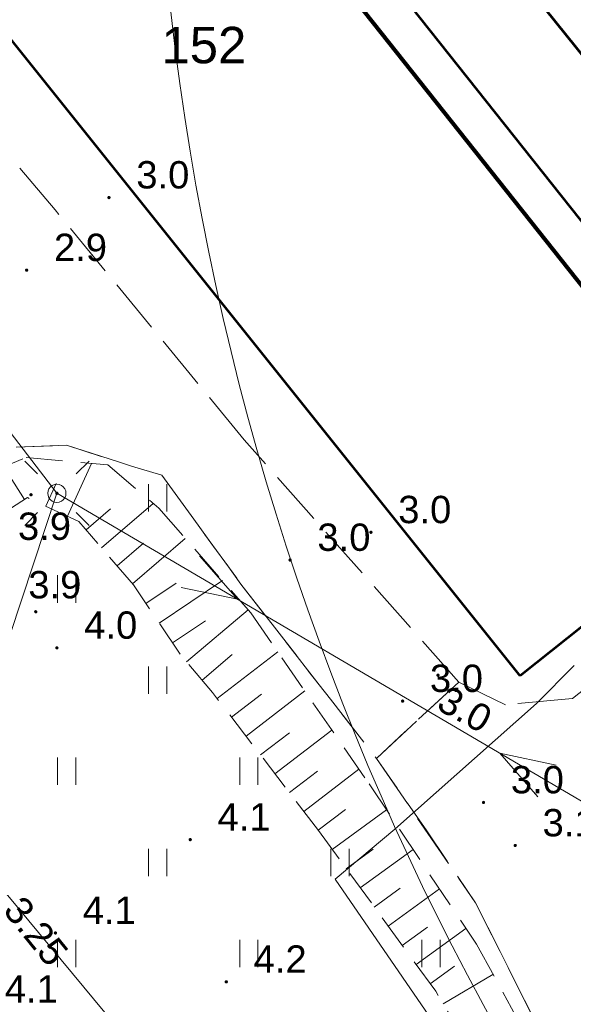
# Model space of a CAD drawing. Extents: x 5474185 to 5474933, y 5916077 to 5916824.
# Tile 160 of 256: x 5474579 to 5474594, y 5916328 to 5916355. Entities that reach past the tile are written whole.
import ezdxf
from ezdxf.enums import TextEntityAlignment as Align

# ---------------------------------------------------------------- set-up
doc = ezdxf.new("R2010")
doc.units = 0
doc.linetypes.add('PRZER2-1', pattern=[1.5, 1, -0.5])
doc.linetypes.add('PRZER3-1', pattern=[2, 1.5, -0.5])
for name, color, linetype, lineweight in [('GESBZO', 253, 'CONTINUOUS', 50), ('GESBZO_O', 253, 'CONTINUOUS', 50), ('GSPWPN', 253, 'CONTINUOUS', 13), ('GSPWPN_O', 253, 'CONTINUOUS', 13), ('GSSKOA', 253, 'CONTINUOUS', 18), ('GSSUTR', 254, 'CONTINUOUS', 18), ('GSSZSN', 254, 'CONTINUOUS', 18), ('GULEPR', 254, 'CONTINUOUS', 18), ('GULGPR', 254, 'CONTINUOUS', 18), ('GULLOB', 254, 'CONTINUOUS', 35), ('GULTPR', 254, 'CONTINUOUS', 18), ('GUPELA', 254, 'CONTINUOUS', 18), ('GUPPRZ_O', 40, 'CONTINUOUS', 18), ('IS HP zasięg', 251, 'CONTINUOUS', 20)]:
    doc.layers.add(name, color=color, linetype=linetype, lineweight=lineweight)
doc.layers.add('is SZKLARNIA KRANY', color=5, linetype='CONTINUOUS')
doc.styles.add('Arial', font='arial.ttf')

msp = doc.modelspace()

# ---------------------------------------------------------------- hatches: boundary and pattern name
at = {"layer": 'GSPWPN'}
for points in [[(5474581.17, 5916349.645), (5474581.158353, 5916349.646533), (5474581.1475, 5916349.651029), (5474581.13818, 5916349.65818), (5474581.131029, 5916349.6675), (5474581.126533, 5916349.678353), (5474581.125, 5916349.69), (5474581.126533, 5916349.701647), (5474581.131029, 5916349.7125), (5474581.13818, 5916349.72182), (5474581.1475, 5916349.728971), (5474581.158353, 5916349.733467), (5474581.17, 5916349.735), (5474581.181647, 5916349.733467), (5474581.1925, 5916349.728971), (5474581.20182, 5916349.72182), (5474581.208971, 5916349.7125), (5474581.213467, 5916349.701647), (5474581.215, 5916349.69), (5474581.213467, 5916349.678353), (5474581.208971, 5916349.6675), (5474581.20182, 5916349.65818), (5474581.1925, 5916349.651029), (5474581.181647, 5916349.646533)], [(5474578.91, 5916347.655), (5474578.898353, 5916347.656533), (5474578.8875, 5916347.661029), (5474578.87818, 5916347.66818), (5474578.871029, 5916347.6775), (5474578.866533, 5916347.688353), (5474578.865, 5916347.7), (5474578.866533, 5916347.711647), (5474578.871029, 5916347.7225), (5474578.87818, 5916347.73182), (5474578.8875, 5916347.738971), (5474578.898353, 5916347.743467), (5474578.91, 5916347.745), (5474578.921647, 5916347.743467), (5474578.9325, 5916347.738971), (5474578.94182, 5916347.73182), (5474578.948971, 5916347.7225), (5474578.953467, 5916347.711647), (5474578.955, 5916347.7), (5474578.953467, 5916347.688353), (5474578.948971, 5916347.6775), (5474578.94182, 5916347.66818), (5474578.9325, 5916347.661029), (5474578.921647, 5916347.656533)], [(5474579.03, 5916341.495), (5474579.018353, 5916341.496533), (5474579.0075, 5916341.501029), (5474578.99818, 5916341.50818), (5474578.991029, 5916341.5175), (5474578.986533, 5916341.528353), (5474578.985, 5916341.54), (5474578.986533, 5916341.551647), (5474578.991029, 5916341.5625), (5474578.99818, 5916341.57182), (5474579.0075, 5916341.578971), (5474579.018353, 5916341.583467), (5474579.03, 5916341.585), (5474579.041647, 5916341.583467), (5474579.0525, 5916341.578971), (5474579.06182, 5916341.57182), (5474579.068971, 5916341.5625), (5474579.073467, 5916341.551647), (5474579.075, 5916341.54), (5474579.073467, 5916341.528353), (5474579.068971, 5916341.5175), (5474579.06182, 5916341.50818), (5474579.0525, 5916341.501029), (5474579.041647, 5916341.496533)], [(5474588.36, 5916340.465), (5474588.348353, 5916340.466533), (5474588.3375, 5916340.471029), (5474588.32818, 5916340.47818), (5474588.321029, 5916340.4875), (5474588.316533, 5916340.498353), (5474588.315, 5916340.51), (5474588.316533, 5916340.521647), (5474588.321029, 5916340.5325), (5474588.32818, 5916340.54182), (5474588.3375, 5916340.548971), (5474588.348353, 5916340.553467), (5474588.36, 5916340.555), (5474588.371647, 5916340.553467), (5474588.3825, 5916340.548971), (5474588.39182, 5916340.54182), (5474588.398971, 5916340.5325), (5474588.403467, 5916340.521647), (5474588.405, 5916340.51), (5474588.403467, 5916340.498353), (5474588.398971, 5916340.4875), (5474588.39182, 5916340.47818), (5474588.3825, 5916340.471029), (5474588.371647, 5916340.466533)], [(5474586.14, 5916339.705), (5474586.128353, 5916339.706533), (5474586.1175, 5916339.711029), (5474586.10818, 5916339.71818), (5474586.101029, 5916339.7275), (5474586.096533, 5916339.738353), (5474586.095, 5916339.75), (5474586.096533, 5916339.761647), (5474586.101029, 5916339.7725), (5474586.10818, 5916339.78182), (5474586.1175, 5916339.788971), (5474586.128353, 5916339.793467), (5474586.14, 5916339.795), (5474586.151647, 5916339.793467), (5474586.1625, 5916339.788971), (5474586.17182, 5916339.78182), (5474586.178971, 5916339.7725), (5474586.183467, 5916339.761647), (5474586.185, 5916339.75), (5474586.183467, 5916339.738353), (5474586.178971, 5916339.7275), (5474586.17182, 5916339.71818), (5474586.1625, 5916339.711029), (5474586.151647, 5916339.706533)], [(5474579.16, 5916338.285), (5474579.148353, 5916338.286533), (5474579.1375, 5916338.291029), (5474579.12818, 5916338.29818), (5474579.121029, 5916338.3075), (5474579.116533, 5916338.318353), (5474579.115, 5916338.33), (5474579.116533, 5916338.341647), (5474579.121029, 5916338.3525), (5474579.12818, 5916338.36182), (5474579.1375, 5916338.368971), (5474579.148353, 5916338.373467), (5474579.16, 5916338.375), (5474579.171647, 5916338.373467), (5474579.1825, 5916338.368971), (5474579.19182, 5916338.36182), (5474579.198971, 5916338.3525), (5474579.203467, 5916338.341647), (5474579.205, 5916338.33), (5474579.203467, 5916338.318353), (5474579.198971, 5916338.3075), (5474579.19182, 5916338.29818), (5474579.1825, 5916338.291029), (5474579.171647, 5916338.286533)], [(5474579.74, 5916337.295), (5474579.728353, 5916337.296533), (5474579.7175, 5916337.301029), (5474579.70818, 5916337.30818), (5474579.701029, 5916337.3175), (5474579.696533, 5916337.328353), (5474579.695, 5916337.34), (5474579.696533, 5916337.351647), (5474579.701029, 5916337.3625), (5474579.70818, 5916337.37182), (5474579.7175, 5916337.378971), (5474579.728353, 5916337.383467), (5474579.74, 5916337.385), (5474579.751647, 5916337.383467), (5474579.7625, 5916337.378971), (5474579.77182, 5916337.37182), (5474579.778971, 5916337.3625), (5474579.783467, 5916337.351647), (5474579.785, 5916337.34), (5474579.783467, 5916337.328353), (5474579.778971, 5916337.3175), (5474579.77182, 5916337.30818), (5474579.7625, 5916337.301029), (5474579.751647, 5916337.296533)], [(5474590.2, 5916336.545), (5474590.188353, 5916336.546533), (5474590.1775, 5916336.551029), (5474590.16818, 5916336.55818), (5474590.161029, 5916336.5675), (5474590.156533, 5916336.578353), (5474590.155, 5916336.59), (5474590.156533, 5916336.601647), (5474590.161029, 5916336.6125), (5474590.16818, 5916336.62182), (5474590.1775, 5916336.628971), (5474590.188353, 5916336.633467), (5474590.2, 5916336.635), (5474590.211647, 5916336.633467), (5474590.2225, 5916336.628971), (5474590.23182, 5916336.62182), (5474590.238971, 5916336.6125), (5474590.243467, 5916336.601647), (5474590.245, 5916336.59), (5474590.243467, 5916336.578353), (5474590.238971, 5916336.5675), (5474590.23182, 5916336.55818), (5474590.2225, 5916336.551029), (5474590.211647, 5916336.546533)], [(5474589.23, 5916335.835), (5474589.218353, 5916335.836533), (5474589.2075, 5916335.841029), (5474589.19818, 5916335.84818), (5474589.191029, 5916335.8575), (5474589.186533, 5916335.868353), (5474589.185, 5916335.88), (5474589.186533, 5916335.891647), (5474589.191029, 5916335.9025), (5474589.19818, 5916335.91182), (5474589.2075, 5916335.918971), (5474589.218353, 5916335.923467), (5474589.23, 5916335.925), (5474589.241647, 5916335.923467), (5474589.2525, 5916335.918971), (5474589.26182, 5916335.91182), (5474589.268971, 5916335.9025), (5474589.273467, 5916335.891647), (5474589.275, 5916335.88), (5474589.273467, 5916335.868353), (5474589.268971, 5916335.8575), (5474589.26182, 5916335.84818), (5474589.2525, 5916335.841029), (5474589.241647, 5916335.836533)], [(5474591.45, 5916333.055), (5474591.438353, 5916333.056533), (5474591.4275, 5916333.061029), (5474591.41818, 5916333.06818), (5474591.411029, 5916333.0775), (5474591.406533, 5916333.088353), (5474591.405, 5916333.1), (5474591.406533, 5916333.111647), (5474591.411029, 5916333.1225), (5474591.41818, 5916333.13182), (5474591.4275, 5916333.138971), (5474591.438353, 5916333.143467), (5474591.45, 5916333.145), (5474591.461647, 5916333.143467), (5474591.4725, 5916333.138971), (5474591.48182, 5916333.13182), (5474591.488971, 5916333.1225), (5474591.493467, 5916333.111647), (5474591.495, 5916333.1), (5474591.493467, 5916333.088353), (5474591.488971, 5916333.0775), (5474591.48182, 5916333.06818), (5474591.4725, 5916333.061029), (5474591.461647, 5916333.056533)], [(5474583.4, 5916332.035), (5474583.388353, 5916332.036533), (5474583.3775, 5916332.041029), (5474583.36818, 5916332.04818), (5474583.361029, 5916332.0575), (5474583.356533, 5916332.068353), (5474583.355, 5916332.08), (5474583.356533, 5916332.091647), (5474583.361029, 5916332.1025), (5474583.36818, 5916332.11182), (5474583.3775, 5916332.118971), (5474583.388353, 5916332.123467), (5474583.4, 5916332.125), (5474583.411647, 5916332.123467), (5474583.4225, 5916332.118971), (5474583.43182, 5916332.11182), (5474583.438971, 5916332.1025), (5474583.443467, 5916332.091647), (5474583.445, 5916332.08), (5474583.443467, 5916332.068353), (5474583.438971, 5916332.0575), (5474583.43182, 5916332.04818), (5474583.4225, 5916332.041029), (5474583.411647, 5916332.036533)], [(5474592.32, 5916331.875), (5474592.308353, 5916331.876533), (5474592.2975, 5916331.881029), (5474592.28818, 5916331.88818), (5474592.281029, 5916331.8975), (5474592.276533, 5916331.908353), (5474592.275, 5916331.92), (5474592.276533, 5916331.931647), (5474592.281029, 5916331.9425), (5474592.28818, 5916331.95182), (5474592.2975, 5916331.958971), (5474592.308353, 5916331.963467), (5474592.32, 5916331.965), (5474592.331647, 5916331.963467), (5474592.3425, 5916331.958971), (5474592.35182, 5916331.95182), (5474592.358971, 5916331.9425), (5474592.363467, 5916331.931647), (5474592.365, 5916331.92), (5474592.363467, 5916331.908353), (5474592.358971, 5916331.8975), (5474592.35182, 5916331.88818), (5474592.3425, 5916331.881029), (5474592.331647, 5916331.876533)], [(5474579.7, 5916329.475), (5474579.688353, 5916329.476533), (5474579.6775, 5916329.481029), (5474579.66818, 5916329.48818), (5474579.661029, 5916329.4975), (5474579.656533, 5916329.508353), (5474579.655, 5916329.52), (5474579.656533, 5916329.531647), (5474579.661029, 5916329.5425), (5474579.66818, 5916329.55182), (5474579.6775, 5916329.558971), (5474579.688353, 5916329.563467), (5474579.7, 5916329.565), (5474579.711647, 5916329.563467), (5474579.7225, 5916329.558971), (5474579.73182, 5916329.55182), (5474579.738971, 5916329.5425), (5474579.743467, 5916329.531647), (5474579.745, 5916329.52), (5474579.743467, 5916329.508353), (5474579.738971, 5916329.4975), (5474579.73182, 5916329.48818), (5474579.7225, 5916329.481029), (5474579.711647, 5916329.476533)], [(5474584.39, 5916328.135), (5474584.378353, 5916328.136533), (5474584.3675, 5916328.141029), (5474584.35818, 5916328.14818), (5474584.351029, 5916328.1575), (5474584.346533, 5916328.168353), (5474584.345, 5916328.18), (5474584.346533, 5916328.191647), (5474584.351029, 5916328.2025), (5474584.35818, 5916328.21182), (5474584.3675, 5916328.218971), (5474584.378353, 5916328.223467), (5474584.39, 5916328.225), (5474584.401647, 5916328.223467), (5474584.4125, 5916328.218971), (5474584.42182, 5916328.21182), (5474584.428971, 5916328.2025), (5474584.433467, 5916328.191647), (5474584.435, 5916328.18), (5474584.433467, 5916328.168353), (5474584.428971, 5916328.1575), (5474584.42182, 5916328.14818), (5474584.4125, 5916328.141029), (5474584.401647, 5916328.136533)]]:
    msp.add_hatch(color=256, dxfattribs=at).paths.add_polyline_path(points)
at = {"layer": 'GUPELA', "extrusion": (0, 0, -1)}
msp.add_hatch(color=256, dxfattribs=at).paths.add_polyline_path([(-5474579.742013, 5916341.535045), (-5474579.753788, 5916341.537164), (-5474579.764849, 5916341.542483), (-5474579.773417, 5916341.549862), (-5474579.780557, 5916341.560503), (-5474579.784323, 5916341.572223), (-5474579.784986, 5916341.581113), (-5474579.783117, 5916341.592881), (-5474579.778133, 5916341.603893), (-5474579.770065, 5916341.613482), (-5474579.761281, 5916341.61965), (-5474579.751881, 5916341.623403), (-5474579.738913, 5916341.624987), (-5474579.726551, 5916341.622943), (-5474579.715521, 5916341.61776), (-5474579.705236, 5916341.608574), (-5474579.698715, 5916341.597903), (-5474579.695468, 5916341.586476), (-5474579.69539, 5916341.574091), (-5474579.69813, 5916341.56351), (-5474579.703133, 5916341.554196), (-5474579.710459, 5916341.546054), (-5474579.719534, 5916341.539923), (-5474579.73018, 5916341.536084)])

# ---------------------------------------------------------------- linework, layer by layer
at = {"layer": 'GESBZO', "linetype": 'Continuous', "lineweight": 53}
for p, q in [((5474601.78, 5916344.08, 10.18), (5474577.32, 5916374.62, 10.18)), ((5474575.21, 5916372.87, 10.18), (5474599.54, 5916342.23, 10.18)), ((5474592.46, 5916336.57, 10.18), (5474568.01, 5916367.09, 10.18)), ((5474599.54, 5916342.23, 10.18), (5474592.46, 5916336.57, 10.18))]:
    msp.add_line(p, q, dxfattribs=at)
at = {"layer": 'GSSKOA', "linetype": 'PRZER3-1', "lineweight": 13}
for p, q in [((5474579.69, 5916349.35, 10.18), (5474575.81, 5916353.95, 10.18)), ((5474584.88, 5916343.05, 10.18), (5474579.69, 5916349.35, 10.18)), ((5474578.62, 5916342.84, 10.18), (5474580, 5916342.9, 10.18)), ((5474580, 5916342.9, 10.18), (5474581.79, 5916342.32, 10.18)), ((5474590.77, 5916336.4, 10.18), (5474584.88, 5916343.05, 10.18)), ((5474581.79, 5916342.32, 10.18), (5474582.62, 5916342.08, 10.18)), ((5474582.62, 5916342.08, 10.18), (5474584.79, 5916339.09, 10.18)), ((5474599.15, 5916340.05, 10.18), (5474593.89, 5916335.95, 10.18)), ((5474584.79, 5916339.09, 10.18), (5474588.51, 5916334.31, 10.18)), ((5474590.77, 5916336.4, 10.18), (5474588.51, 5916334.31, 10.18)), ((5474588.51, 5916334.31, 10.18), (5474590.77, 5916336.4, 10.18)), ((5474592.05, 5916335.78, 10.18), (5474590.77, 5916336.4, 10.18)), ((5474593.89, 5916335.95, 10.18), (5474592.05, 5916335.78, 10.18)), ((5474588.51, 5916334.31, 10.18), (5474591.23, 5916330.35, 10.18)), ((5474591.23, 5916330.35, 10.18), (5474593.25, 5916326.34, 10.18))]:
    msp.add_line(p, q, dxfattribs=at)
at = {"layer": 'GSSUTR', "linetype": 'PRZER2-1', "lineweight": 13}
for p, q in [((5474578.62, 5916342.84, 10.1), (5474580, 5916342.9, 10.1)), ((5474580, 5916342.9, 10.1), (5474581.79, 5916342.32, 10.1)), ((5474581.79, 5916342.32, 10.1), (5474582.62, 5916342.08, 10.1)), ((5474582.62, 5916342.08, 10.1), (5474584.79, 5916339.09, 10.1)), ((5474584.79, 5916339.09, 10.1), (5474588.51, 5916334.31, 10.1)), ((5474588.51, 5916334.31, 10.1), (5474589.89, 5916332.32, 10.1)), ((5474589.89, 5916332.32, 10.1), (5474591.23, 5916330.35, 10.1)), ((5474591.23, 5916330.35, 10.1), (5474593.25, 5916326.34, 10.1))]:
    msp.add_line(p, q, dxfattribs=at)
at = {"layer": 'GSSUTR', "elevation": 10.1, "flags": 128}
for points in [[(5474582.25834, 5916341.829393), (5474582.25834, 5916341.079393)], [(5474582.75834, 5916341.079393), (5474582.75834, 5916341.829393)], [(5474579.75834, 5916339.329393), (5474579.75834, 5916338.579393)], [(5474580.25834, 5916338.579393), (5474580.25834, 5916339.329393)], [(5474582.25834, 5916336.829393), (5474582.25834, 5916336.079393)], [(5474582.75834, 5916336.079393), (5474582.75834, 5916336.829393)], [(5474579.75834, 5916334.329393), (5474579.75834, 5916333.579393)], [(5474580.25834, 5916333.579393), (5474580.25834, 5916334.329393)], [(5474584.75834, 5916334.329393), (5474584.75834, 5916333.579393)], [(5474585.25834, 5916333.579393), (5474585.25834, 5916334.329393)], [(5474582.25834, 5916331.829393), (5474582.25834, 5916331.079393)], [(5474582.75834, 5916331.079393), (5474582.75834, 5916331.829393)], [(5474587.25834, 5916331.829393), (5474587.25834, 5916331.079393)], [(5474587.75834, 5916331.079393), (5474587.75834, 5916331.829393)], [(5474579.75834, 5916329.329393), (5474579.75834, 5916328.579393)], [(5474580.25834, 5916328.579393), (5474580.25834, 5916329.329393)], [(5474584.75834, 5916329.329393), (5474584.75834, 5916328.579393)], [(5474585.25834, 5916328.579393), (5474585.25834, 5916329.329393)], [(5474589.75834, 5916329.329393), (5474589.75834, 5916328.579393)], [(5474590.25834, 5916328.579393), (5474590.25834, 5916329.329393)]]:
    msp.add_lwpolyline(points, dxfattribs=at)
at = {"layer": 'GSSZSN', "linetype": 'PRZER2-1', "lineweight": 13}
for p, q in [((5474577.88, 5916342.14, 10.06), (5474578.9, 5916342.56, 10.06)), ((5474578.9, 5916342.56, 10.06), (5474581.14, 5916342.36, 10.06)), ((5474581.14, 5916342.36, 10.06), (5474582.54, 5916341.17, 10.06)), ((5474578.93, 5916341.46, 10.06), (5474577.91, 5916340.81, 10.06)), ((5474580.34, 5916340.81, 10.06), (5474578.93, 5916341.46, 10.06)), ((5474582.54, 5916341.17, 10.06), (5474585.06, 5916338.3, 10.06)), ((5474581.84, 5916339.07, 10.06), (5474580.34, 5916340.81, 10.06)), ((5474583.12, 5916337.17, 10.06), (5474581.84, 5916339.07, 10.06)), ((5474585.06, 5916338.3, 10.06), (5474588.31, 5916333.61, 10.06)), ((5474584.01, 5916336.12, 10.06), (5474583.12, 5916337.17, 10.06)), ((5474586.92, 5916332.33, 10.06), (5474584.01, 5916336.12, 10.06)), ((5474588.31, 5916333.61, 10.06), (5474591.26, 5916329.21, 10.06)), ((5474590.14, 5916327.92, 10.06), (5474586.92, 5916332.33, 10.06)), ((5474591.26, 5916329.21, 10.06), (5474593.88, 5916324.4, 10.06)), ((5474592.49, 5916323.93, 10.06), (5474590.14, 5916327.92, 10.06))]:
    msp.add_line(p, q, dxfattribs=at)
at = {"layer": 'GSSZSN', "linetype": 'Continuous', "lineweight": 18, "elevation": 10.06, "flags": 128}
for points in [[(5474578.850224, 5916341.409163), (5474578.279632, 5916342.304554)], [(5474580.027803, 5916340.95392), (5474580.69434, 5916342.399791)], [(5474579.435948, 5916341.226762), (5474579.720512, 5916341.844047)], [(5474580.966601, 5916340.083142), (5474582.382576, 5916341.30381)], [(5474580.541069, 5916340.57676), (5474581.210532, 5916341.153882)], [(5474581.392134, 5916339.589525), (5474582.11373, 5916340.211591)], [(5474581.817666, 5916339.095908), (5474583.265348, 5916340.34391)], [(5474582.185018, 5916338.557864), (5474583.017101, 5916339.118425)], [(5474582.549147, 5916338.017359), (5474584.282718, 5916339.185238)], [(5474583.302162, 5916336.95509), (5474584.986974, 5916338.383169)], [(5474582.913277, 5916337.476854), (5474583.814765, 5916338.084172)], [(5474584.137108, 5916335.954453), (5474585.8004, 5916337.231545)], [(5474583.723558, 5916336.457937), (5474584.546594, 5916337.155558)], [(5474584.930904, 5916334.92061), (5474586.543689, 5916336.158923)], [(5474584.534006, 5916335.437532), (5474585.353025, 5916336.066383)], [(5474585.327801, 5916334.403688), (5474586.121567, 5916335.01315)], [(5474585.724699, 5916333.886767), (5474587.286978, 5916335.0863)], [(5474586.121596, 5916333.369845), (5474586.890109, 5916333.959917)], [(5474586.518494, 5916332.852924), (5474588.030266, 5916334.013677)], [(5474586.915392, 5916332.336002), (5474587.657666, 5916332.905927)], [(5474587.299852, 5916331.809767), (5474588.788315, 5916332.896581)], [(5474587.684167, 5916331.283423), (5474588.41785, 5916331.819128)], [(5474588.068482, 5916330.75708), (5474589.51475, 5916331.813085)], [(5474588.452796, 5916330.230736), (5474589.165382, 5916330.751036)], [(5474588.837111, 5916329.704392), (5474590.241185, 5916330.729589)], [(5474589.221425, 5916329.178048), (5474589.912914, 5916329.682944)], [(5474589.60574, 5916328.651704), (5474590.96762, 5916329.646092)], [(5474589.990055, 5916328.12536), (5474590.655693, 5916328.611381)], [(5474590.341698, 5916327.577542), (5474591.710174, 5916328.383536)]]:
    msp.add_lwpolyline(points, dxfattribs=at)
at = {"layer": 'GULEPR', "linetype": 'Continuous', "lineweight": 13}
for p, q in [((5474552.19, 5916377.43, 10.14), (5474579.74, 5916341.58, 10.14)), ((5474575.54, 5916328.92, 10.14), (5474579.74, 5916341.58, 10.14)), ((5474579.74, 5916341.58, 10.14), (5474596.86, 5916331.54, 10.14))]:
    msp.add_line(p, q, dxfattribs=at)
at = {"layer": 'GULEPR', "elevation": 10.14, "flags": 128}
for points in [[(5474583.153142, 5916338.998729), (5474584.69999, 5916338.671221), (5474583.659017, 5916339.861336)], [(5474593.446858, 5916334.121271), (5474591.90001, 5916334.448779), (5474592.940983, 5916333.258664)]]:
    msp.add_lwpolyline(points, dxfattribs=at)
at = {"layer": 'GULGPR', "linetype": 'Continuous', "lineweight": 13}
msp.add_line((5474588.11, 5916318.87, 10.14), (5474578.35, 5916330.6, 10.14), dxfattribs=at)
at = {"layer": 'GULLOB', "linetype": 'Continuous', "lineweight": 35, "elevation": 10.12, "flags": 128}
msp.add_lwpolyline([(5474589.02, 5916332.37), (5474592.9, 5916335.81)], dxfattribs=at)
at = {"layer": 'GULTPR', "linetype": 'Continuous', "lineweight": 13}
for p, q in [((5474592.9, 5916335.81, 10.14), (5474593.94, 5916336.86, 10.14)), ((5474589.02, 5916332.37, 10.14), (5474592.9, 5916335.81, 10.14)), ((5474587.38, 5916331, 10.14), (5474589.02, 5916332.37, 10.14)), ((5474591.65, 5916324.78, 10.14), (5474587.38, 5916331, 10.14))]:
    msp.add_line(p, q, dxfattribs=at)
at = {"layer": 'GUPELA', "elevation": 10.15, "flags": 128}
for points in [[(5474578.856117, 5916342.463883), (5474579.20967, 5916342.11033)], [(5474580.623883, 5916342.463883), (5474580.27033, 5916342.11033)], [(5474578.856117, 5916340.696117), (5474579.20967, 5916341.04967)], [(5474580.623883, 5916340.696117), (5474580.27033, 5916341.04967)]]:
    msp.add_lwpolyline(points, dxfattribs=at)
at = {"layer": 'GUPELA', "elevation": 10.16, "flags": 128}
msp.add_lwpolyline([(5474579.74, 5916341.83), (5474579.804705, 5916341.821481), (5474579.865, 5916341.796506), (5474579.916777, 5916341.756777), (5474579.956506, 5916341.705), (5474579.981481, 5916341.644705), (5474579.99, 5916341.58), (5474579.981481, 5916341.515295), (5474579.956506, 5916341.455), (5474579.916777, 5916341.403223), (5474579.865, 5916341.363494), (5474579.804705, 5916341.338519), (5474579.74, 5916341.33), (5474579.675295, 5916341.338519), (5474579.615, 5916341.363494), (5474579.563223, 5916341.403223), (5474579.523494, 5916341.455), (5474579.498519, 5916341.515295), (5474579.49, 5916341.58), (5474579.498519, 5916341.644705), (5474579.523494, 5916341.705), (5474579.563223, 5916341.756777), (5474579.615, 5916341.796506), (5474579.675295, 5916341.821481), (5474579.74, 5916341.83)], close=True, dxfattribs=at)
at = {"layer": 'IS HP zasięg', "lineweight": 15, "ltscale": 0.7}
msp.add_circle((5474657.383907, 5916363.309527, 10.18), 75, dxfattribs=at)
at = {"layer": 'IS HP zasięg', "lineweight": 20, "ltscale": 0.7}
msp.add_circle((5474618.317819, 5916309.855134, 10.16), 75, dxfattribs=at)
at = {"layer": 'is SZKLARNIA KRANY', "lineweight": 80, "ltscale": 0.7}
msp.add_line((5474574.234138, 5916372.357346), (5474600.479475, 5916339.305266), dxfattribs=at)

# ---------------------------------------------------------------- texts
at = {"layer": 'GESBZO_O', "linetype": 'Continuous', "lineweight": 0, "style": 'Arial'}
msp.add_text('152', height=1, dxfattribs=at).set_placement((5474583.775, 5916353.372408, 10.8), align=Align.CENTER)
at = {"layer": 'GSPWPN_O', "linetype": 'Continuous', "lineweight": 0, "style": 'Arial'}
for s, p in [('3.0', (5474581.92, 5916349.94, 10.8)), ('2.9', (5474579.66, 5916347.95, 10.8)), ('3.0', (5474589.11, 5916340.76, 10.8)), ('3.9', (5474578.671852, 5916340.301276, 10.8)), ('3.0', (5474586.89, 5916340, 10.8)), ('3.9', (5474578.956413, 5916338.697607, 10.8)), ('4.0', (5474580.49, 5916337.59, 10.8)), ('3.0', (5474589.98, 5916336.13, 10.8)), ('3.0', (5474592.2, 5916333.35, 10.8)), ('4.1', (5474584.15, 5916332.33, 10.8)), ('3.1', (5474593.07, 5916332.17, 10.8)), ('4.1', (5474580.45, 5916329.77, 10.8)), ('4.2', (5474585.14, 5916328.43, 10.8)), ('4.1', (5474578.31, 5916327.61, 10.8))]:
    msp.add_text(s, height=0.75, dxfattribs=at).set_placement(p)
msp.add_text('3.0', height=0.75, rotation=331.39386, dxfattribs=at).set_placement((5474590.121687, 5916335.675885, 10.8))
at = {"layer": 'GUPPRZ_O', "linetype": 'Continuous', "lineweight": 0, "style": 'Arial'}
msp.add_text('3.25', height=0.75, rotation=309.000326, dxfattribs=at).set_placement((5474578.238181, 5916330.127241, 10.8))

doc.saveas('drawing.dxf')
